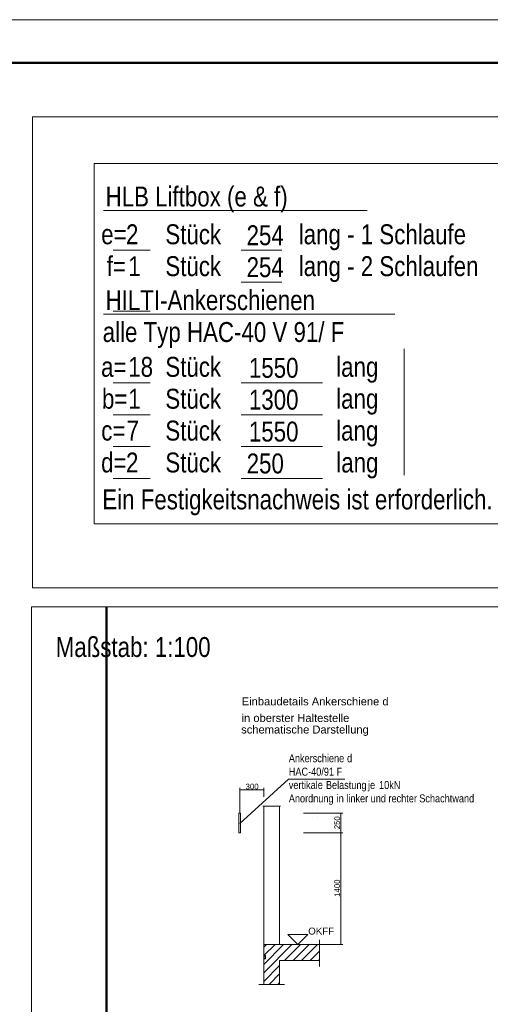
# Model space of a CAD drawing. Extents: x 244 to 994, y 7 to 427.
# Tile 30 of 35: x 665 to 724, y 303 to 427. Entities that reach past the tile are written whole.
import ezdxf
from ezdxf.lldxf.tags import DXFTag

# ---------------------------------------------------------------- set-up
doc = ezdxf.new("R2010")
doc.units = 0
doc.linetypes.add('AUSGEZOGEN', pattern=[0])
doc.layers.get('0').update_dxf_attribs({"lineweight": 5})
for name, color, linetype, lineweight, true_color in [('4', 9, 'STRICHPUNKT2', 5, 0x808080), ('8_Schraffur', 9, 'Continuous', 5, 0x808080), ('9_Bem', 5, 'Continuous', 5, 0x0000ff)]:
    doc.layers.add(name, color=color, linetype=linetype, lineweight=lineweight, true_color=true_color)
for name, color, linetype, lineweight in [('9', 7, 'Continuous', 5), ('iwb_Kopf', 7, 'Continuous', 35), ('iwb_Rahmen', 7, 'Continuous', 50), ('Technik-mittel', 7, 'Continuous', 13)]:
    doc.layers.add(name, color=color, linetype=linetype, lineweight=lineweight)
doc.layers.add('_3d_View_', color=7, linetype='Continuous')
doc.layers.add('X_Geometrie', color=3, linetype='Continuous', lineweight=50, true_color=0x00ff00, plot=False)
doc.styles.add('Arial', font='arial.ttf')
doc.styles.get("Standard").update_dxf_attribs({"font": 'arial.ttf'})
tags = doc.linetypes.add('fein_strichliert', pattern=[4, 1, -2, 1]).pattern_tags.tags
tags[8:9] = [DXFTag(74, 4), DXFTag(75, 0), DXFTag(340, '0'), DXFTag(46, 0.0), DXFTag(50, 0.0), DXFTag(44, 0.0), DXFTag(45, 0.0)]
tags[6:7] = [DXFTag(74, 4), DXFTag(75, 0), DXFTag(340, '0'), DXFTag(46, 0.0), DXFTag(50, 0.0), DXFTag(44, 0.0), DXFTag(45, 0.0)]
tags[4:5] = [DXFTag(74, 4), DXFTag(75, 0), DXFTag(340, '0'), DXFTag(46, 0.0), DXFTag(50, 0.0), DXFTag(44, 0.0), DXFTag(45, 0.0)]
tags = doc.linetypes.add('STRICHPUNKT2', pattern=[12.7, 6.35, -3.175, 0, -3.175]).pattern_tags.tags
tags[10:11] = [DXFTag(74, 4), DXFTag(75, 0), DXFTag(340, '0'), DXFTag(46, 0.0), DXFTag(50, 0.0), DXFTag(44, 0.0), DXFTag(45, 0.0)]
tags[8:9] = [DXFTag(74, 4), DXFTag(75, 0), DXFTag(340, '0'), DXFTag(46, 0.0), DXFTag(50, 0.0), DXFTag(44, 0.0), DXFTag(45, 0.0)]
tags[6:7] = [DXFTag(74, 4), DXFTag(75, 0), DXFTag(340, '0'), DXFTag(46, 0.0), DXFTag(50, 0.0), DXFTag(44, 0.0), DXFTag(45, 0.0)]
tags[4:5] = [DXFTag(74, 4), DXFTag(75, 0), DXFTag(340, '0'), DXFTag(46, 0.0), DXFTag(50, 0.0), DXFTag(44, 0.0), DXFTag(45, 0.0)]

# ---------------------------------------------------------------- blocks, each defined once
blk = doc.blocks.new('Schraffur-A05LDZXNBH', base_point=(695.13, 305.77))
at = {"color": 0, "lineweight": -2}
for p, q in [((695.13, 307.22), (698.68, 310.77)), ((695.15, 309.38), (696.55, 310.77)), ((698.82, 308.77), (700.82, 310.77)), ((700.95, 308.77), (702.13, 309.95)), ((695.82, 305.77), (697.13, 307.09))]:
    blk.add_line(p, q, dxfattribs=at)
at = {"color": 0, "linetype": 'fein_strichliert', "lineweight": -2, "ltscale": 0.13}
for p, q in [((695.13, 308.29), (697.62, 310.77)), ((695.13, 310.43), (695.48, 310.77)), ((697.75, 308.77), (699.75, 310.77)), ((699.89, 308.77), (701.89, 310.77)), ((702.02, 308.77), (702.13, 308.88)), ((695.13, 306.15), (697.13, 308.15)), ((696.89, 305.77), (697.13, 306.02))]:
    blk.add_line(p, q, dxfattribs=at)
blk = doc.blocks.new('Polygon-A05LDZYVBH', base_point=(675.43, 159.71))
at = {"color": 0, "linetype": 'ByBlock', "lineweight": -2, "ltscale": 0.5}
blk.add_line((675.43, 159.71), (675.43, 353.16), dxfattribs=at)
blk = doc.blocks.new('MText-A05LDZYXBH', base_point=(703.99, 325.24))
at = {"color": 0, "linetype": 'ByBlock', "lineweight": -2, "ltscale": 0.13, "insert": (703.99, 325.24), "char_height": 0.7, "attachment_point": 1, "rotation": 90}
blk.add_mtext('{\\fArial Unicode MS;250}', dxfattribs=at)
blk = doc.blocks.new('MText-A05LDZYZBH', base_point=(692.86, 330.25))
at = {"color": 0, "linetype": 'ByBlock', "lineweight": -2, "ltscale": 0.13, "insert": (692.86, 330.95), "char_height": 0.7, "attachment_point": 1}
blk.add_mtext('{\\fArial Unicode MS;300}', dxfattribs=at)
blk = doc.blocks.new('MText-A05LDZZ1BH', base_point=(703.99, 316.76))
at = {"color": 0, "linetype": 'ByBlock', "lineweight": -2, "ltscale": 0.13, "insert": (703.99, 316.76), "char_height": 0.7, "attachment_point": 1, "rotation": 90}
blk.add_mtext('{\\fArial Unicode MS;1400}', dxfattribs=at)
blk = doc.blocks.new('Einzeiliger Text-A05LDZZ5BH', base_point=(692.31, 337.25))
at = {"color": 0, "lineweight": -2, "insert": (692.31, 338.25), "char_height": 1, "attachment_point": 1}
blk.add_mtext('{\\fArial Unicode MS;schematische Darstellung}', dxfattribs=at)
blk = doc.blocks.new('MText-A05LDZZDBH', base_point=(698.28, 328.61))
at = {"color": 0, "linetype": 'ByBlock', "lineweight": -2, "ltscale": 0.13, "char_height": 1, "attachment_point": 1}
for s, insert in [('{\\fArial Narrow;Ankerschiene}', (698.28, 334.65)), ('{\\fArial Narrow;d}', (705.58, 334.65)), ('{\\fArial Narrow;HAC-40/91}', (698.28, 332.96)), ('{\\fArial Narrow;F}', (704.27, 332.96)), ('{\\fArial Narrow;vertikale}', (698.28, 331.29)), ('{\\fArial Narrow;Belastung}', (702.93, 331.29)), ('{\\fArial Narrow;je}', (708.21, 331.29)), ('{\\fArial Narrow;10kN}', (709.59, 331.29)), ('{\\fArial Narrow;Anordnung}', (698.28, 329.61)), ('{\\fArial Narrow;in}', (704.28, 329.61)), ('{\\fArial Narrow;linker}', (705.49, 329.61)), ('{\\fArial Narrow;und}', (708.54, 329.61)), ('{\\fArial Narrow;rechter}', (710.77, 329.61)), ('{\\fArial Narrow;Schachtwand}', (714.63, 329.61))]:
    blk.add_mtext(s, dxfattribs=dict(at, insert=insert))
blk = doc.blocks.new('Einzeiliger Text-A05LDZZHBH', base_point=(700.71, 312.02))
at = {"color": 0, "lineweight": -2, "insert": (700.71, 312.9), "char_height": 0.875, "attachment_point": 1}
blk.add_mtext('{\\fArial Unicode MS;OKFF}', dxfattribs=at)
blk = doc.blocks.new('Polylinie-A05LDZZPBH', base_point=(692.02, 324.77))
at = {"color": 0, "linetype": 'ByBlock', "lineweight": -2, "ltscale": 0.13}
for p, q in [((692.02, 324.77), (692.02, 327.27)), ((692.02, 327.27), (692.24, 327.27)), ((692.24, 327.27), (692.24, 324.77)), ((692.24, 324.77), (692.02, 324.77))]:
    blk.add_line(p, q, dxfattribs=at)
blk = doc.blocks.new('Blockreferenz-A05LDZZVBH', base_point=(698.16, 310.77))
at = {"color": 0, "linetype": 'ByBlock', "lineweight": -2, "ltscale": 0.13}
for p, q in [((700.66, 312.02), (698.16, 312.02)), ((698.16, 312.02), (699.41, 310.77)), ((699.41, 310.77), (700.66, 312.02))]:
    blk.add_line(p, q, dxfattribs=at)
blk = doc.blocks.new('Einzeiliger Text-A05LDZZXBH', base_point=(692.38, 340.78))
at = {"color": 0, "lineweight": -2, "insert": (692.38, 341.78), "char_height": 1, "attachment_point": 1}
blk.add_mtext('{\\fArial Unicode MS;Einbaudetails Ankerschiene d}', dxfattribs=at)
blk = doc.blocks.new('Einzeiliger Text-A05LE003BH', base_point=(692.36, 338.7))
at = {"color": 0, "lineweight": -2, "insert": (692.36, 339.7), "char_height": 1, "attachment_point": 1}
blk.add_mtext('{\\fArial Unicode MS;in oberster Haltestelle}', dxfattribs=at)
blk = doc.blocks.new('AutoCAD-Punkt-A05LE00RBH', base_point=(701.83, 326.77))
at = {"color": 0, "lineweight": -2}
blk.add_line((701.83, 326.77), (701.83, 326.77), dxfattribs=at)
blk = doc.blocks.new('AutoCAD-Punkt-A05LE00TBH', base_point=(701.83, 327.72))
at = {"color": 0, "lineweight": -2}
blk.add_line((701.83, 327.72), (701.83, 327.72), dxfattribs=at)
blk = doc.blocks.new('3D-Ansicht-Rahmen-A05LE00XBH', base_point=(666.02, 159.71))
at = {"color": 0, "linetype": 'ByBlock', "lineweight": -2, "ltscale": 0.13}
for p, q in [((666.02, 159.71), (666.02, 353.16)), ((666.02, 353.16), (802.49, 353.16))]:
    blk.add_line(p, q, dxfattribs=at)
blk = doc.blocks.new('Einzeiliger Text-A05LE0B9BH', base_point=(682.81, 378))
at = {"color": 0, "lineweight": -2, "insert": (682.81, 380.5), "char_height": 2.5, "attachment_point": 1}
blk.add_mtext('{\\W0.8;\\fArial;Stück}', dxfattribs=at)
blk = doc.blocks.new('Einzeiliger Text-A05LE0BNBH', base_point=(699.53, 394.63))
at = {"color": 0, "lineweight": -2, "insert": (699.53, 397.13), "char_height": 2.5, "attachment_point": 1}
blk.add_mtext('{\\W0.8;\\fArial;lang - 2 Schlaufen}', dxfattribs=at)
blk = doc.blocks.new('Einzeiliger Text-A05LE0BPBH', base_point=(682.81, 398.63))
at = {"color": 0, "lineweight": -2, "insert": (682.81, 401.13), "char_height": 2.5, "attachment_point": 1}
blk.add_mtext('{\\W0.8;\\fArial;Stück}', dxfattribs=at)
blk = doc.blocks.new('Einzeiliger Text-A05LE0BRBH', base_point=(675.32, 390.37))
at = {"color": 0, "lineweight": -2, "insert": (675.32, 392.87), "char_height": 2.5, "attachment_point": 1}
blk.add_mtext('{\\W0.8;\\fArial;HILTI-Ankerschienen}', dxfattribs=at)
blk = doc.blocks.new('Einzeiliger Text-A05LE0BTBH', base_point=(704.22, 374))
at = {"color": 0, "lineweight": -2, "insert": (704.22, 376.5), "char_height": 2.5, "attachment_point": 1}
blk.add_mtext('{\\W0.8;\\fArial;lang}', dxfattribs=at)
blk = doc.blocks.new('Einzeiliger Text-A05LE0BVBH', base_point=(692.99, 394.51))
at = {"color": 0, "lineweight": -2, "insert": (692.99, 397.01), "char_height": 2.5, "attachment_point": 1}
blk.add_mtext('{\\W0.8;\\fArial;254}', dxfattribs=at)
blk = doc.blocks.new('Einzeiliger Text-A05LE0BXBH', base_point=(677.88, 398.63))
at = {"color": 0, "lineweight": -2, "insert": (677.88, 401.13), "char_height": 2.5, "attachment_point": 1}
blk.add_mtext('{\\W0.8;\\fArial;2}', dxfattribs=at)
blk = doc.blocks.new('Einzeiliger Text-A05LE0BZBH', base_point=(692.99, 398.51))
at = {"color": 0, "lineweight": -2, "insert": (692.99, 401.01), "char_height": 2.5, "attachment_point": 1}
blk.add_mtext('{\\W0.8;\\fArial;254}', dxfattribs=at)
blk = doc.blocks.new('Einzeiliger Text-A05LE0C1BH', base_point=(674.96, 386.37))
at = {"color": 0, "lineweight": -2, "insert": (674.96, 388.87), "char_height": 2.5, "attachment_point": 1}
blk.add_mtext('{\\W0.8;\\fArial;alle Typ HAC-40 V 91/ F}', dxfattribs=at)
blk = doc.blocks.new('Einzeiliger Text-A05LE0C5BH', base_point=(682.81, 394.63))
at = {"color": 0, "lineweight": -2, "insert": (682.81, 397.13), "char_height": 2.5, "attachment_point": 1}
blk.add_mtext('{\\W0.8;\\fArial;Stück}', dxfattribs=at)
blk = doc.blocks.new('Einzeiliger Text-A05LE0CFBH', base_point=(699.53, 398.63))
at = {"color": 0, "lineweight": -2, "insert": (699.53, 401.13), "char_height": 2.5, "attachment_point": 1}
blk.add_mtext('{\\W0.8;\\fArial;lang - 1 Schlaufe}', dxfattribs=at)
blk = doc.blocks.new('Einzeiliger Text-A05LE0CLBH', base_point=(678.16, 394.63))
at = {"color": 0, "lineweight": -2, "insert": (678.16, 397.13), "char_height": 2.5, "attachment_point": 1}
blk.add_mtext('{\\W0.8;\\fArial;1}', dxfattribs=at)
blk = doc.blocks.new('Einzeiliger Text-A05LE0CVBH', base_point=(674.77, 398.63))
at = {"color": 0, "lineweight": -2, "insert": (674.77, 401.13), "char_height": 2.5, "attachment_point": 1}
blk.add_mtext('{\\W0.8;\\fArial;e=}', dxfattribs=at)
blk = doc.blocks.new('Einzeiliger Text-A05LE0CZBH', base_point=(675.46, 394.63))
at = {"color": 0, "lineweight": -2, "insert": (675.46, 397.13), "char_height": 2.5, "attachment_point": 1}
blk.add_mtext('{\\W0.8;\\fArial;f=}', dxfattribs=at)
blk = doc.blocks.new('Einzeiliger Text-A05LE0D5BH', base_point=(693.28, 377.88))
at = {"color": 0, "lineweight": -2, "insert": (693.28, 380.38), "char_height": 2.5, "attachment_point": 1}
blk.add_mtext('{\\W0.8;\\fArial;1300}', dxfattribs=at)
blk = doc.blocks.new('Einzeiliger Text-A05LE0D7BH', base_point=(674.91, 365.37))
at = {"color": 0, "lineweight": -2, "insert": (674.91, 367.87), "char_height": 2.5, "attachment_point": 1}
blk.add_mtext('{\\W0.8;\\fArial;Ein Festigkeitsnachweis ist erforderlich.}', dxfattribs=at)
blk = doc.blocks.new('Einzeiliger Text-A05LE0D9BH', base_point=(682.81, 382))
at = {"color": 0, "lineweight": -2, "insert": (682.81, 384.5), "char_height": 2.5, "attachment_point": 1}
blk.add_mtext('{\\W0.8;\\fArial;Stück}', dxfattribs=at)
blk = doc.blocks.new('Einzeiliger Text-A05LE0DLBH', base_point=(677.88, 370))
at = {"color": 0, "lineweight": -2, "insert": (677.88, 372.5), "char_height": 2.5, "attachment_point": 1}
blk.add_mtext('{\\W0.8;\\fArial;2}', dxfattribs=at)
blk = doc.blocks.new('Einzeiliger Text-A05LE0DRBH', base_point=(693, 369.88))
at = {"color": 0, "lineweight": -2, "insert": (693, 372.38), "char_height": 2.5, "attachment_point": 1}
blk.add_mtext('{\\W0.8;\\fArial;250}', dxfattribs=at)
blk = doc.blocks.new('Einzeiliger Text-A05LE0DZBH', base_point=(704.22, 382))
at = {"color": 0, "lineweight": -2, "insert": (704.22, 384.5), "char_height": 2.5, "attachment_point": 1}
blk.add_mtext('{\\W0.8;\\fArial;lang}', dxfattribs=at)
blk = doc.blocks.new('Einzeiliger Text-A05LE0E1BH', base_point=(674.78, 374))
at = {"color": 0, "lineweight": -2, "insert": (674.78, 376.5), "char_height": 2.5, "attachment_point": 1}
blk.add_mtext('{\\W0.8;\\fArial;c=}', dxfattribs=at)
blk = doc.blocks.new('Einzeiliger Text-A05LE0E3BH', base_point=(674.76, 382))
at = {"color": 0, "lineweight": -2, "insert": (674.76, 384.5), "char_height": 2.5, "attachment_point": 1}
blk.add_mtext('{\\W0.8;\\fArial;a=}', dxfattribs=at)
blk = doc.blocks.new('Einzeiliger Text-A05LE0EBBH', base_point=(677.95, 374))
at = {"color": 0, "lineweight": -2, "insert": (677.95, 376.5), "char_height": 2.5, "attachment_point": 1}
blk.add_mtext('{\\W0.8;\\fArial;7}', dxfattribs=at)
blk = doc.blocks.new('Einzeiliger Text-A05LE0EDBH', base_point=(675.32, 403.37))
at = {"color": 0, "lineweight": -2, "insert": (675.32, 405.87), "char_height": 2.5, "attachment_point": 1}
blk.add_mtext('{\\W0.8;\\fArial;HLB Liftbox (e & f)}', dxfattribs=at)
blk = doc.blocks.new('Einzeiliger Text-A05LE0EFBH', base_point=(674.87, 378))
at = {"color": 0, "lineweight": -2, "insert": (674.87, 380.5), "char_height": 2.5, "attachment_point": 1}
blk.add_mtext('{\\W0.8;\\fArial;b=}', dxfattribs=at)
blk = doc.blocks.new('Einzeiliger Text-A05LE0EHBH', base_point=(674.76, 370))
at = {"color": 0, "lineweight": -2, "insert": (674.76, 372.5), "char_height": 2.5, "attachment_point": 1}
blk.add_mtext('{\\W0.8;\\fArial;d=}', dxfattribs=at)
blk = doc.blocks.new('Einzeiliger Text-A05LE0EJBH', base_point=(678.16, 382))
at = {"color": 0, "lineweight": -2, "insert": (678.16, 384.5), "char_height": 2.5, "attachment_point": 1}
blk.add_mtext('{\\W0.8;\\fArial;18}', dxfattribs=at)
blk = doc.blocks.new('Einzeiliger Text-A05LE0ELBH', base_point=(682.81, 370))
at = {"color": 0, "lineweight": -2, "insert": (682.81, 372.5), "char_height": 2.5, "attachment_point": 1}
blk.add_mtext('{\\W0.8;\\fArial;Stück}', dxfattribs=at)
blk = doc.blocks.new('Einzeiliger Text-A05LE0ENBH', base_point=(693.28, 381.88))
at = {"color": 0, "lineweight": -2, "insert": (693.28, 384.38), "char_height": 2.5, "attachment_point": 1}
blk.add_mtext('{\\W0.8;\\fArial;1550}', dxfattribs=at)
blk = doc.blocks.new('Einzeiliger Text-A05LE0EPBH', base_point=(693.28, 373.88))
at = {"color": 0, "lineweight": -2, "insert": (693.28, 376.38), "char_height": 2.5, "attachment_point": 1}
blk.add_mtext('{\\W0.8;\\fArial;1550}', dxfattribs=at)
blk = doc.blocks.new('Einzeiliger Text-A05LE0ETBH', base_point=(682.81, 374))
at = {"color": 0, "lineweight": -2, "insert": (682.81, 376.5), "char_height": 2.5, "attachment_point": 1}
blk.add_mtext('{\\W0.8;\\fArial;Stück}', dxfattribs=at)
blk = doc.blocks.new('Einzeiliger Text-A05LE0EXBH', base_point=(704.23, 370))
at = {"color": 0, "lineweight": -2, "insert": (704.23, 372.5), "char_height": 2.5, "attachment_point": 1}
blk.add_mtext('{\\W0.8;\\fArial;lang}', dxfattribs=at)
blk = doc.blocks.new('Einzeiliger Text-A05LE0F1BH', base_point=(678.16, 378))
at = {"color": 0, "lineweight": -2, "insert": (678.16, 380.5), "char_height": 2.5, "attachment_point": 1}
blk.add_mtext('{\\W0.8;\\fArial;1}', dxfattribs=at)
blk = doc.blocks.new('Einzeiliger Text-A05LE0F9BH', base_point=(704.22, 378))
at = {"color": 0, "lineweight": -2, "insert": (704.22, 380.5), "char_height": 2.5, "attachment_point": 1}
blk.add_mtext('{\\W0.8;\\fArial;lang}', dxfattribs=at)
blk = doc.blocks.new('3D-Ansicht-Rahmen-A05LE0FDBH', base_point=(666.17, 355.51))
at = {"color": 0, "linetype": 'ByBlock', "lineweight": -2, "ltscale": 0.13}
for p, q in [((666.17, 355.51), (666.17, 414.61)), ((666.17, 414.61), (802.62, 414.61)), ((802.62, 414.61), (802.62, 355.51)), ((802.62, 355.51), (666.17, 355.51))]:
    blk.add_line(p, q, dxfattribs=at)

msp = doc.modelspace()

# ---------------------------------------------------------------- linework, layer by layer
at = {"ltscale": 0.13}
for p, q in [((673.87, 363.54), (673.87, 408.77)), ((673.87, 408.77), (802.62, 408.77)), ((675.04, 402.87), (708.1, 402.87)), ((680.9, 397.88), (676.29, 397.88)), ((697.41, 397.88), (692.32, 397.88)), ((697.41, 393.88), (692.32, 393.88)), ((675.04, 389.87), (711.58, 389.87)), ((680.9, 390.24), (676.29, 390.24)), ((712.74, 369.67), (712.74, 385.51)), ((680.9, 381.25), (676.29, 381.25)), ((702.49, 381.25), (692.32, 381.25)), ((680.9, 377.25), (676.29, 377.25)), ((702.49, 377.25), (692.32, 377.25)), ((680.9, 373.25), (676.29, 373.25)), ((702.5, 373.25), (692.32, 373.25)), ((680.9, 369.25), (676.29, 369.25)), ((702.5, 369.25), (692.32, 369.25)), ((802.62, 363.54), (673.87, 363.54)), ((692.15, 325.97), (698.23, 331.52)), ((698.23, 331.52), (705.31, 331.52)), ((695.13, 310.07), (695.13, 328.15)), ((697.13, 310.77), (697.13, 328.15)), ((702.13, 310.77), (695.13, 310.77)), ((695.13, 310.07), (695.13, 309.38)), ((702.13, 308.77), (702.13, 310.77)), ((695.13, 309.38), (695.13, 309.37)), ((695.13, 309.38), (695.36, 309.38)), ((695.13, 309.37), (695.13, 309.26)), ((695.35, 309.37), (695.13, 309.37)), ((695.13, 309.26), (695.13, 309.08)), ((695.13, 309.26), (695.19, 309.26)), ((695.19, 309.08), (695.13, 309.08)), ((695.13, 309.08), (695.13, 308.97)), ((695.13, 308.97), (695.13, 308.97)), ((695.13, 308.97), (695.35, 308.97)), ((695.13, 308.97), (695.13, 305.77)), ((695.36, 308.97), (695.13, 308.97)), ((695.16, 309.35), (695.33, 309.35)), ((695.19, 309.26), (695.16, 309.35)), ((695.16, 309), (695.19, 309.08)), ((695.33, 309), (695.16, 309)), ((695.33, 309.35), (695.33, 309)), ((695.35, 308.97), (695.35, 309.37)), ((695.36, 309.38), (695.36, 308.97)), ((697.13, 308.77), (702.13, 308.77)), ((697.13, 305.77), (697.13, 308.77)), ((695.13, 305.77), (697.13, 305.77))]:
    msp.add_line(p, q, dxfattribs=at)
at = {"layer": '4', "ltscale": 0.0585}
for p, q in [((697.23, 328.15), (695.03, 328.15)), ((697.73, 305.77), (694.53, 305.77))]:
    msp.add_line(p, q, dxfattribs=at)
at = {"layer": '4', "ltscale": 0.065}
msp.add_line((702.13, 311.37), (702.13, 308.02), dxfattribs=at)
at = {"layer": '9', "color": 1, "ltscale": 0.13, "true_color": 0xff0000}
for points in [[(692.13, 330.17), (692.51, 330.23), (692.51, 330.1)], [(695.13, 330.17), (694.76, 330.1), (694.76, 330.23)], [(704.78, 327.27), (704.84, 326.9), (704.71, 326.9)], [(704.78, 324.77), (704.71, 325.15), (704.84, 325.15)], [(704.78, 324.77), (704.84, 324.4), (704.71, 324.4)], [(704.78, 310.77), (704.71, 311.15), (704.84, 311.15)]]:
    msp.add_solid(points, dxfattribs=at)
at = {"layer": '9_Bem', "color": 1, "ltscale": 0.13, "true_color": 0xff0000}
for p, q in [((692.13, 330.42), (692.13, 327.27)), ((692.13, 330.17), (695.13, 330.17)), ((695.13, 330.42), (695.13, 329.32)), ((705.03, 327.27), (700.13, 327.27)), ((702.58, 327.27), (701.46, 327.27)), ((704.78, 327.27), (704.78, 324.77)), ((705.03, 324.77), (700.13, 324.77)), ((704.78, 324.77), (704.78, 310.77)), ((705.03, 310.77), (702.13, 310.77))]:
    msp.add_line(p, q, dxfattribs=at)
at = {"layer": 'iwb_Rahmen', "color": 8, "lineweight": 18, "ltscale": 0.18, "true_color": 0x808080}
msp.add_line((244.07, 426.8), (994.07, 426.8), dxfattribs=at)
at = {"layer": 'iwb_Rahmen', "ltscale": 0.5}
msp.add_line((989.07, 421.38), (254.07, 421.38), dxfattribs=at)

# ---------------------------------------------------------------- block references
at = {"ltscale": 0.13}
for name, p in [('Einzeiliger Text-A05LE0EDBH', (675.32, 403.37)), ('Einzeiliger Text-A05LE0CVBH', (674.77, 398.63)), ('Einzeiliger Text-A05LE0BXBH', (677.88, 398.63)), ('Einzeiliger Text-A05LE0BPBH', (682.81, 398.63)), ('Einzeiliger Text-A05LE0BZBH', (692.99, 398.51)), ('Einzeiliger Text-A05LE0CFBH', (699.53, 398.63)), ('Einzeiliger Text-A05LE0CZBH', (675.46, 394.63)), ('Einzeiliger Text-A05LE0CLBH', (678.16, 394.63)), ('Einzeiliger Text-A05LE0C5BH', (682.81, 394.63)), ('Einzeiliger Text-A05LE0BVBH', (692.99, 394.51)), ('Einzeiliger Text-A05LE0BNBH', (699.53, 394.63)), ('Einzeiliger Text-A05LE0BRBH', (675.32, 390.37)), ('Einzeiliger Text-A05LE0C1BH', (674.96, 386.37)), ('Einzeiliger Text-A05LE0EJBH', (678.16, 382)), ('Einzeiliger Text-A05LE0D9BH', (682.81, 382)), ('Einzeiliger Text-A05LE0ENBH', (693.28, 381.88)), ('Einzeiliger Text-A05LE0DZBH', (704.22, 382)), ('Einzeiliger Text-A05LE0E3BH', (674.76, 382)), ('Einzeiliger Text-A05LE0EFBH', (674.87, 378)), ('Einzeiliger Text-A05LE0F1BH', (678.16, 378)), ('Einzeiliger Text-A05LE0B9BH', (682.81, 378)), ('Einzeiliger Text-A05LE0F9BH', (704.22, 378)), ('Einzeiliger Text-A05LE0D5BH', (693.28, 377.88)), ('Einzeiliger Text-A05LE0E1BH', (674.78, 374)), ('Einzeiliger Text-A05LE0EBBH', (677.95, 374)), ('Einzeiliger Text-A05LE0ETBH', (682.81, 374)), ('Einzeiliger Text-A05LE0EPBH', (693.28, 373.88)), ('Einzeiliger Text-A05LE0BTBH', (704.22, 374)), ('Einzeiliger Text-A05LE0EHBH', (674.76, 370)), ('Einzeiliger Text-A05LE0DLBH', (677.88, 370)), ('Einzeiliger Text-A05LE0ELBH', (682.81, 370)), ('Einzeiliger Text-A05LE0DRBH', (693, 369.88)), ('Einzeiliger Text-A05LE0EXBH', (704.23, 370)), ('Einzeiliger Text-A05LE0D7BH', (674.91, 365.37)), ('Einzeiliger Text-A05LDZZXBH', (692.38, 340.78)), ('Einzeiliger Text-A05LE003BH', (692.36, 338.7)), ('Einzeiliger Text-A05LDZZ5BH', (692.31, 337.25)), ('Polylinie-A05LDZZPBH', (692.02, 324.77)), ('Einzeiliger Text-A05LDZZHBH', (700.71, 312.02)), ('Blockreferenz-A05LDZZVBH', (698.16, 310.77))]:
    msp.add_blockref(name, p, dxfattribs=at)
at = {"layer": '8_Schraffur', "color": 3, "ltscale": 0.13, "true_color": 0x00ff00}
msp.add_blockref('Schraffur-A05LDZXNBH', (695.13, 305.77), dxfattribs=at)
at = {"layer": '9', "color": 5, "ltscale": 0.13, "true_color": 0x0000ff}
for name, p in [('MText-A05LDZYZBH', (692.86, 330.25)), ('MText-A05LDZYXBH', (703.99, 325.24)), ('MText-A05LDZZ1BH', (703.99, 316.76))]:
    msp.add_blockref(name, p, dxfattribs=at)
at = {"layer": '9', "color": 1, "ltscale": 0.13, "true_color": 0xff0000}
for name, p in [('AutoCAD-Punkt-A05LE00TBH', (701.83, 327.72)), ('AutoCAD-Punkt-A05LE00RBH', (701.83, 326.77))]:
    msp.add_blockref(name, p, dxfattribs=at)
at = {"layer": '_3d_View_', "color": 7, "linetype": 'Continuous', "lineweight": 13}
for name, p in [('3D-Ansicht-Rahmen-A05LE0FDBH', (666.17, 355.51)), ('3D-Ansicht-Rahmen-A05LE00XBH', (666.02, 159.71))]:
    msp.add_blockref(name, p, dxfattribs=at)
at = {"layer": 'Technik-mittel', "ltscale": 0.13}
msp.add_blockref('MText-A05LDZZDBH', (698.28, 328.61), dxfattribs=at)
at = {"layer": 'X_Geometrie', "ltscale": 0.5}
msp.add_blockref('Polygon-A05LDZYVBH', (675.43, 159.71), dxfattribs=at)

# ---------------------------------------------------------------- texts
at = {"layer": 'iwb_Kopf', "color": 7, "linetype": 'AUSGEZOGEN', "lineweight": 18, "ltscale": 0.18, "true_color": 0xffffff, "style": 'Arial', "width": 0.8}
msp.add_text('Maßstab: 1:100', height=2.5, dxfattribs=at).set_placement((669.07, 346.85))

doc.saveas('drawing.dxf')
